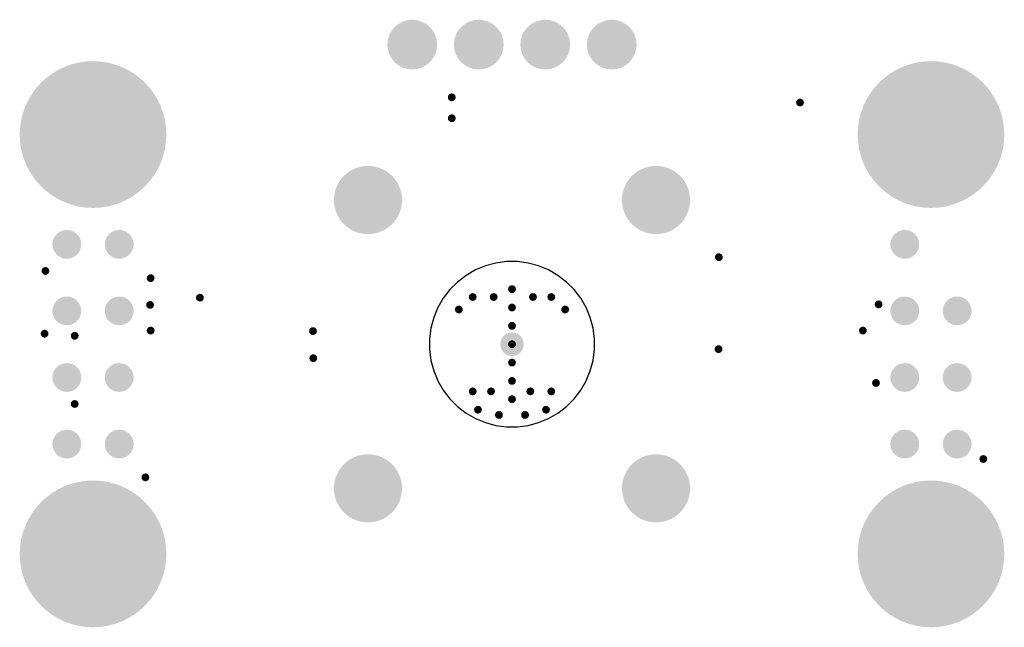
# Model space of a CAD drawing. Header units: inches. Extents: x 1.7 to 39.3, y 1.9 to 25.1.
import ezdxf

# ---------------------------------------------------------------- set-up
doc = ezdxf.new("R2010")
doc.units = ezdxf.units.IN
for name, color, linetype in [('Bottom Solder', 6, 'Continuous'), ('Pad Holes', 156, 'Continuous'), ('Via Holes', 16, 'Continuous')]:
    doc.layers.add(name, color=color, linetype=linetype)

# ---------------------------------------------------------------- blocks, each defined once
blk = doc.blocks.new('TP_0_8MM_B_2232')
at = {"layer": 'Bottom Solder'}
h = blk.add_hatch(color=6, dxfattribs=at)
edge = h.paths.add_edge_path()
edge.add_arc((0, 0), 0.45, 90, 180)
edge.add_line((-0.45, 0), (-0.45, 0))
edge.add_arc((0, 0), 0.45, 180, 270)
edge.add_line((0, -0.45), (0, -0.45))
edge.add_arc((0, 0), 0.45, 270, 360)
edge.add_line((0.45, 0), (0.45, 0))
edge.add_arc((0, 0), 0.45, 0, 90)
edge.add_line((0, 0.45), (0, 0.45))
blk = doc.blocks.new('TP_1_00MM_B_2241')
at = {"layer": 'Bottom Solder'}
h = blk.add_hatch(color=6, dxfattribs=at)
edge = h.paths.add_edge_path()
edge.add_arc((0, 0), 0.55, 0, 360)
blk = doc.blocks.new('TP_1_00MM_B_2242')
at = {"layer": 'Bottom Solder'}
h = blk.add_hatch(color=6, dxfattribs=at)
edge = h.paths.add_edge_path()
edge.add_arc((0, 0), 0.55, 0, 360)
blk = doc.blocks.new('TP_1_00MM_B_2243')
at = {"layer": 'Bottom Solder'}
h = blk.add_hatch(color=6, dxfattribs=at)
edge = h.paths.add_edge_path()
edge.add_arc((0, 0), 0.55, 0, 360)
blk = doc.blocks.new('TP_1_00MM_B_2244')
at = {"layer": 'Bottom Solder'}
h = blk.add_hatch(color=6, dxfattribs=at)
edge = h.paths.add_edge_path()
edge.add_arc((0, 0), 0.55, 0, 360)
blk = doc.blocks.new('TP_1_00MM_B_2245')
at = {"layer": 'Bottom Solder'}
h = blk.add_hatch(color=6, dxfattribs=at)
edge = h.paths.add_edge_path()
edge.add_arc((0, 0), 0.55, 0, 360)
blk = doc.blocks.new('TP_1_00MM_B_2246')
at = {"layer": 'Bottom Solder'}
h = blk.add_hatch(color=6, dxfattribs=at)
edge = h.paths.add_edge_path()
edge.add_arc((0, 0), 0.55, 0, 360)
blk = doc.blocks.new('TP_1_00MM_B_2247')
at = {"layer": 'Bottom Solder'}
h = blk.add_hatch(color=6, dxfattribs=at)
edge = h.paths.add_edge_path()
edge.add_arc((0, 0), 0.55, 0, 360)
blk = doc.blocks.new('TP_1_00MM_B_2248')
at = {"layer": 'Bottom Solder'}
h = blk.add_hatch(color=6, dxfattribs=at)
edge = h.paths.add_edge_path()
edge.add_arc((0, 0), 0.55, 0, 360)
blk = doc.blocks.new('TP_1_00MM_B_2249')
at = {"layer": 'Bottom Solder'}
h = blk.add_hatch(color=6, dxfattribs=at)
edge = h.paths.add_edge_path()
edge.add_arc((0, 0), 0.55, 0, 360)
blk = doc.blocks.new('TP_1_00MM_B_2250')
at = {"layer": 'Bottom Solder'}
h = blk.add_hatch(color=6, dxfattribs=at)
edge = h.paths.add_edge_path()
edge.add_arc((0, 0), 0.55, 0, 360)
blk = doc.blocks.new('TP_1_00MM_B_2251')
at = {"layer": 'Bottom Solder'}
h = blk.add_hatch(color=6, dxfattribs=at)
edge = h.paths.add_edge_path()
edge.add_arc((0, 0), 0.55, 0, 360)
blk = doc.blocks.new('TP_1_00MM_B_2252')
at = {"layer": 'Bottom Solder'}
h = blk.add_hatch(color=6, dxfattribs=at)
edge = h.paths.add_edge_path()
edge.add_arc((0, 0), 0.55, 0, 360)
blk = doc.blocks.new('TP_1_00MM_B_2253')
at = {"layer": 'Bottom Solder'}
h = blk.add_hatch(color=6, dxfattribs=at)
edge = h.paths.add_edge_path()
edge.add_arc((0, 0), 0.55, 0, 360)
blk = doc.blocks.new('TP_1_00MM_B_2254')
at = {"layer": 'Bottom Solder'}
h = blk.add_hatch(color=6, dxfattribs=at)
edge = h.paths.add_edge_path()
edge.add_arc((0, 0), 0.55, 0, 360)
blk = doc.blocks.new('TP_1_00MM_B_2255')
at = {"layer": 'Bottom Solder'}
h = blk.add_hatch(color=6, dxfattribs=at)
edge = h.paths.add_edge_path()
edge.add_arc((0, 0), 0.55, 0, 360)
blk = doc.blocks.new('PIN_HEADER_2_54___VERT__1_4POS_F_________1_2260')
at = {"layer": 'Bottom Solder'}
h = blk.add_hatch(color=6, dxfattribs=at)
edge = h.paths.add_edge_path()
edge.add_arc((-3.81, 0), 0.95, 0, 360)
h = blk.add_hatch(color=6, dxfattribs=at)
edge = h.paths.add_edge_path()
edge.add_arc((-1.27, 0), 0.95, 0, 360)
h = blk.add_hatch(color=6, dxfattribs=at)
edge = h.paths.add_edge_path()
edge.add_arc((1.27, 0), 0.95, 0, 360)
h = blk.add_hatch(color=6, dxfattribs=at)
edge = h.paths.add_edge_path()
edge.add_arc((3.81, 0), 0.95, 0, 360)
at = {"layer": 'Pad Holes'}
h = blk.add_hatch(color=7, dxfattribs=at)
edge = h.paths.add_edge_path()
edge.add_arc((-3.81, 0), 0.5, 0, 360)
h = blk.add_hatch(color=7, dxfattribs=at)
edge = h.paths.add_edge_path()
edge.add_arc((-1.27, 0), 0.5, 0, 360)
h = blk.add_hatch(color=7, dxfattribs=at)
edge = h.paths.add_edge_path()
edge.add_arc((1.27, 0), 0.5, 0, 360)
h = blk.add_hatch(color=7, dxfattribs=at)
edge = h.paths.add_edge_path()
edge.add_arc((3.81, 0), 0.5, 0, 360)

msp = doc.modelspace()

# ---------------------------------------------------------------- hatches: boundary and pattern name
at = {"layer": 'Bottom Solder'}
h = msp.add_hatch(color=6, dxfattribs=at)
edge = h.paths.add_edge_path()
edge.add_arc((4.5, 20.68), 2.8, 0, 360)
h = msp.add_hatch(color=6, dxfattribs=at)
edge = h.paths.add_edge_path()
edge.add_arc((36.5, 20.68), 2.8, 0, 360)
h = msp.add_hatch(color=6, dxfattribs=at)
edge = h.paths.add_edge_path()
edge.add_arc((15, 18.18), 1.3, 0, 360)
h = msp.add_hatch(color=6, dxfattribs=at)
edge = h.paths.add_edge_path()
edge.add_arc((26, 18.18), 1.3, 0, 360)
h = msp.add_hatch(color=6, dxfattribs=at)
edge = h.paths.add_edge_path()
edge.add_arc((15, 7.18), 1.3, 0, 360)
h = msp.add_hatch(color=6, dxfattribs=at)
edge = h.paths.add_edge_path()
edge.add_arc((26, 7.18), 1.3, 0, 360)
h = msp.add_hatch(color=6, dxfattribs=at)
edge = h.paths.add_edge_path()
edge.add_arc((4.5, 4.68), 2.8, 0, 360)
h = msp.add_hatch(color=6, dxfattribs=at)
edge = h.paths.add_edge_path()
edge.add_arc((36.5, 4.68), 2.8, 0, 360)
at = {"layer": 'Pad Holes'}
h = msp.add_hatch(color=7, dxfattribs=at)
edge = h.paths.add_edge_path()
edge.add_arc((4.5, 20.68), 1.6, 0, 360)
h = msp.add_hatch(color=7, dxfattribs=at)
edge = h.paths.add_edge_path()
edge.add_arc((36.5, 20.68), 1.6, 0, 360)
h = msp.add_hatch(color=7, dxfattribs=at)
edge = h.paths.add_edge_path()
edge.add_arc((15, 18.18), 1.1, 0, 360)
h = msp.add_hatch(color=7, dxfattribs=at)
edge = h.paths.add_edge_path()
edge.add_arc((26, 18.18), 1.1, 0, 360)
h = msp.add_hatch(color=7, dxfattribs=at)
edge = h.paths.add_edge_path()
edge.add_arc((15, 7.18), 1.1, 0, 360)
h = msp.add_hatch(color=7, dxfattribs=at)
edge = h.paths.add_edge_path()
edge.add_arc((26, 7.18), 1.1, 0, 360)
h = msp.add_hatch(color=7, dxfattribs=at)
edge = h.paths.add_edge_path()
edge.add_arc((4.5, 4.68), 1.6, 0, 360)
h = msp.add_hatch(color=7, dxfattribs=at)
edge = h.paths.add_edge_path()
edge.add_arc((36.5, 4.68), 1.6, 0, 360)
at = {"layer": 'Via Holes'}
h = msp.add_hatch(color=7, dxfattribs=at)
edge = h.paths.add_edge_path()
edge.add_arc((18.2, 22.1), 0.15, 0, 360)
h = msp.add_hatch(color=7, dxfattribs=at)
edge = h.paths.add_edge_path()
edge.add_arc((31.5, 21.9), 0.15, 0, 360)
h = msp.add_hatch(color=7, dxfattribs=at)
edge = h.paths.add_edge_path()
edge.add_arc((18.2, 21.3), 0.15, 0, 360)
h = msp.add_hatch(color=7, dxfattribs=at)
edge = h.paths.add_edge_path()
edge.add_arc((28.4, 16), 0.15, 0, 360)
h = msp.add_hatch(color=7, dxfattribs=at)
edge = h.paths.add_edge_path()
edge.add_arc((2.683, 15.475), 0.15, 0, 360)
h = msp.add_hatch(color=7, dxfattribs=at)
edge = h.paths.add_edge_path()
edge.add_arc((6.7, 15.2), 0.15, 0, 360)
h = msp.add_hatch(color=7, dxfattribs=at)
edge = h.paths.add_edge_path()
edge.add_arc((20.5, 14.78), 0.15, 0, 360)
h = msp.add_hatch(color=7, dxfattribs=at)
edge = h.paths.add_edge_path()
edge.add_arc((6.68, 14.18), 0.15, 0, 360)
h = msp.add_hatch(color=7, dxfattribs=at)
edge = h.paths.add_edge_path()
edge.add_arc((8.581, 14.456), 0.15, 0, 360)
h = msp.add_hatch(color=7, dxfattribs=at)
edge = h.paths.add_edge_path()
edge.add_arc((19, 14.48), 0.15, 0, 360)
h = msp.add_hatch(color=7, dxfattribs=at)
edge = h.paths.add_edge_path()
edge.add_arc((19.8, 14.48), 0.15, 0, 360)
h = msp.add_hatch(color=7, dxfattribs=at)
edge = h.paths.add_edge_path()
edge.add_arc((21.3, 14.48), 0.15, 0, 360)
h = msp.add_hatch(color=7, dxfattribs=at)
edge = h.paths.add_edge_path()
edge.add_arc((22, 14.48), 0.15, 0, 360)
h = msp.add_hatch(color=7, dxfattribs=at)
edge = h.paths.add_edge_path()
edge.add_arc((34.5, 14.2), 0.15, 0, 360)
h = msp.add_hatch(color=7, dxfattribs=at)
edge = h.paths.add_edge_path()
edge.add_arc((18.47, 14.004), 0.15, 0, 360)
h = msp.add_hatch(color=7, dxfattribs=at)
edge = h.paths.add_edge_path()
edge.add_arc((20.5, 14.08), 0.15, 0, 360)
h = msp.add_hatch(color=7, dxfattribs=at)
edge = h.paths.add_edge_path()
edge.add_arc((22.53, 14.004), 0.15, 0, 360)
h = msp.add_hatch(color=7, dxfattribs=at)
edge = h.paths.add_edge_path()
edge.add_arc((2.65, 13.082), 0.15, 0, 360)
h = msp.add_hatch(color=7, dxfattribs=at)
edge = h.paths.add_edge_path()
edge.add_arc((6.7, 13.2), 0.15, 0, 360)
h = msp.add_hatch(color=7, dxfattribs=at)
edge = h.paths.add_edge_path()
edge.add_arc((12.9, 13.18), 0.15, 0, 360)
h = msp.add_hatch(color=7, dxfattribs=at)
edge = h.paths.add_edge_path()
edge.add_arc((20.5, 13.38), 0.15, 0, 360)
h = msp.add_hatch(color=7, dxfattribs=at)
edge = h.paths.add_edge_path()
edge.add_arc((33.9, 13.2), 0.15, 0, 360)
h = msp.add_hatch(color=7, dxfattribs=at)
edge = h.paths.add_edge_path()
edge.add_arc((3.8, 13), 0.15, 0, 360)
h = msp.add_hatch(color=7, dxfattribs=at)
edge = h.paths.add_edge_path()
edge.add_arc((20.5, 12.68), 0.15, 0, 360)
h = msp.add_hatch(color=7, dxfattribs=at)
edge = h.paths.add_edge_path()
edge.add_arc((28.387, 12.492), 0.15, 0, 360)
h = msp.add_hatch(color=7, dxfattribs=at)
edge = h.paths.add_edge_path()
edge.add_arc((12.912, 12.147), 0.15, 0, 360)
h = msp.add_hatch(color=7, dxfattribs=at)
edge = h.paths.add_edge_path()
edge.add_arc((20.5, 11.98), 0.15, 0, 360)
h = msp.add_hatch(color=7, dxfattribs=at)
edge = h.paths.add_edge_path()
edge.add_arc((20.5, 11.28), 0.15, 0, 360)
h = msp.add_hatch(color=7, dxfattribs=at)
edge = h.paths.add_edge_path()
edge.add_arc((34.4, 11.2), 0.15, 0, 360)
h = msp.add_hatch(color=7, dxfattribs=at)
edge = h.paths.add_edge_path()
edge.add_arc((19, 10.88), 0.15, 0, 360)
h = msp.add_hatch(color=7, dxfattribs=at)
edge = h.paths.add_edge_path()
edge.add_arc((19.7, 10.88), 0.15, 0, 360)
h = msp.add_hatch(color=7, dxfattribs=at)
edge = h.paths.add_edge_path()
edge.add_arc((21.2, 10.88), 0.15, 0, 360)
h = msp.add_hatch(color=7, dxfattribs=at)
edge = h.paths.add_edge_path()
edge.add_arc((22, 10.88), 0.15, 0, 360)
h = msp.add_hatch(color=7, dxfattribs=at)
edge = h.paths.add_edge_path()
edge.add_arc((3.8, 10.4), 0.15, 0, 360)
h = msp.add_hatch(color=7, dxfattribs=at)
edge = h.paths.add_edge_path()
edge.add_arc((20.5, 10.58), 0.15, 0, 360)
h = msp.add_hatch(color=7, dxfattribs=at)
edge = h.paths.add_edge_path()
edge.add_arc((19.2, 10.18), 0.15, 0, 360)
h = msp.add_hatch(color=7, dxfattribs=at)
edge = h.paths.add_edge_path()
edge.add_arc((21.8, 10.18), 0.15, 0, 360)
h = msp.add_hatch(color=7, dxfattribs=at)
edge = h.paths.add_edge_path()
edge.add_arc((20, 9.98), 0.15, 0, 360)
h = msp.add_hatch(color=7, dxfattribs=at)
edge = h.paths.add_edge_path()
edge.add_arc((21, 9.98), 0.15, 0, 360)
h = msp.add_hatch(color=7, dxfattribs=at)
edge = h.paths.add_edge_path()
edge.add_arc((38.5, 8.3), 0.15, 0, 360)
h = msp.add_hatch(color=7, dxfattribs=at)
edge = h.paths.add_edge_path()
edge.add_arc((6.5, 7.6), 0.15, 0, 360)

# ---------------------------------------------------------------- linework, layer by layer
at = {"layer": 'Bottom Solder'}
for p, q in [((20.294, 15.83), (19.884, 15.776)), ((20.5, 15.83), (20.294, 15.83)), ((20.706, 15.83), (20.5, 15.83)), ((21.116, 15.776), (20.706, 15.83)), ((19.104, 15.511), (18.746, 15.305)), ((19.485, 15.669), (19.104, 15.511)), ((19.884, 15.776), (19.485, 15.669)), ((21.515, 15.669), (21.116, 15.776)), ((21.896, 15.511), (21.515, 15.669)), ((22.254, 15.305), (21.896, 15.511)), ((18.419, 15.053), (18.127, 14.761)), ((18.746, 15.305), (18.419, 15.053)), ((22.581, 15.053), (22.254, 15.305)), ((22.873, 14.761), (22.581, 15.053)), ((18.127, 14.761), (17.875, 14.434)), ((23.125, 14.434), (22.873, 14.761)), ((17.875, 14.434), (17.669, 14.076)), ((23.331, 14.076), (23.125, 14.434)), ((17.669, 14.076), (17.511, 13.695)), ((23.489, 13.695), (23.331, 14.076)), ((17.511, 13.695), (17.404, 13.296)), ((23.596, 13.296), (23.489, 13.695)), ((17.404, 13.296), (17.35, 12.886)), ((23.65, 12.886), (23.596, 13.296)), ((17.35, 12.886), (17.35, 12.68)), ((23.65, 12.68), (23.65, 12.886)), ((17.35, 12.68), (17.35, 12.68)), ((17.35, 12.68), (17.35, 12.474)), ((17.35, 12.474), (17.404, 12.064)), ((23.596, 12.064), (23.65, 12.474)), ((23.65, 12.474), (23.65, 12.68)), ((17.404, 12.064), (17.511, 11.665)), ((23.489, 11.665), (23.596, 12.064)), ((17.511, 11.665), (17.669, 11.284)), ((23.331, 11.284), (23.489, 11.665)), ((17.669, 11.284), (17.875, 10.926)), ((23.125, 10.926), (23.331, 11.284)), ((17.875, 10.926), (18.127, 10.599)), ((22.873, 10.599), (23.125, 10.926)), ((18.127, 10.599), (18.419, 10.307)), ((22.581, 10.307), (22.873, 10.599)), ((18.419, 10.307), (18.746, 10.055)), ((22.254, 10.055), (22.581, 10.307)), ((18.746, 10.055), (19.104, 9.849)), ((19.104, 9.849), (19.485, 9.691)), ((21.515, 9.691), (21.896, 9.849)), ((21.896, 9.849), (22.254, 10.055)), ((19.485, 9.691), (19.884, 9.584)), ((19.884, 9.584), (20.294, 9.53)), ((20.294, 9.53), (20.5, 9.53)), ((20.5, 9.53), (20.706, 9.53)), ((20.706, 9.53), (21.116, 9.584)), ((21.116, 9.584), (21.515, 9.691))]:
    msp.add_line(p, q, dxfattribs=at)

# ---------------------------------------------------------------- block references
for name, p in [('PIN_HEADER_2_54___VERT__1_4POS_F_________1_2260', (20.5, 24.11)), ('TP_1_00MM_B_2251', (5.5, 16.49)), ('TP_1_00MM_B_2249', (5.5, 13.95)), ('TP_1_00MM_B_2248', (5.5, 11.41)), ('TP_1_00MM_B_2250', (5.5, 8.87))]:
    msp.add_blockref(name, p)
for name, p, rotation in [('TP_1_00MM_B_2255', (3.5, 16.49), 90), ('TP_1_00MM_B_2243', (35.5, 16.49), 180), ('TP_1_00MM_B_2252', (3.5, 13.95), 90), ('TP_1_00MM_B_2245', (35.5, 13.95), 180), ('TP_1_00MM_B_2244', (37.5, 13.95), 180), ('TP_0_8MM_B_2232', (20.5, 12.68), 90), ('TP_1_00MM_B_2253', (3.5, 11.41), 90), ('TP_1_00MM_B_2246', (35.5, 11.41), 180), ('TP_1_00MM_B_2241', (37.5, 11.41), 180), ('TP_1_00MM_B_2254', (3.5, 8.87), 90), ('TP_1_00MM_B_2247', (35.5, 8.87), 180), ('TP_1_00MM_B_2242', (37.5, 8.87), 180)]:
    msp.add_blockref(name, p, dxfattribs=dict(rotation=rotation))

doc.saveas('drawing.dxf')
